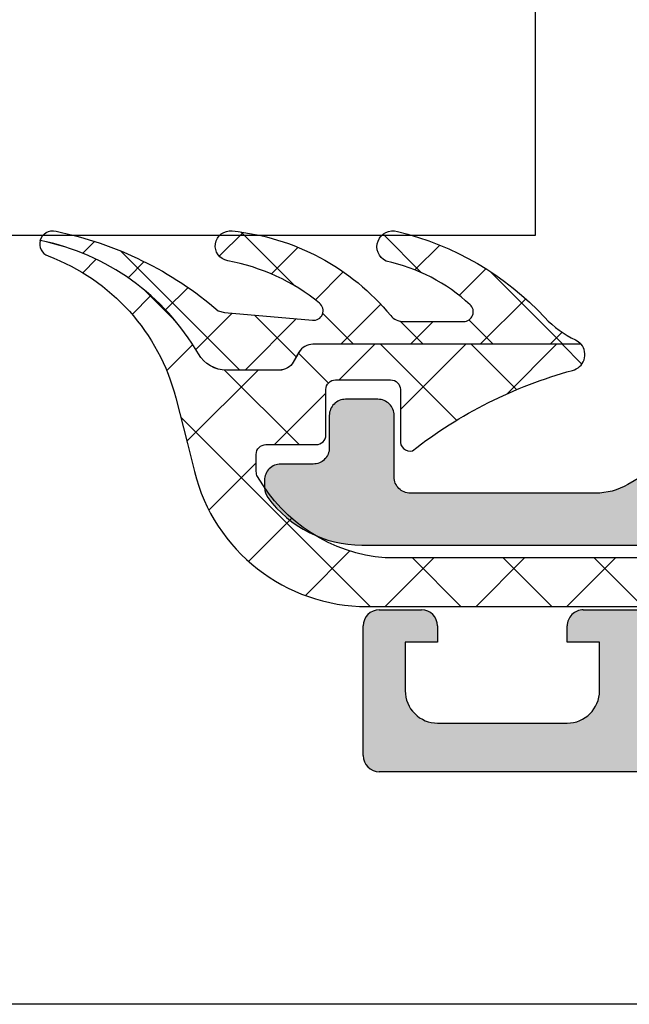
# Model space of a CAD drawing. Header units: millimetres. Extents: x 247761 to 294611, y 172579 to 236863.
# Tile 226 of 256: x 268639 to 268658, y 174620 to 174651. Entities that reach past the tile are written whole.
import ezdxf

# ---------------------------------------------------------------- set-up
doc = ezdxf.new("R2010")
doc.units = ezdxf.units.MM
doc.linetypes.add('ČÁRKOVANÁ', pattern=[19.049999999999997, 12.7, -6.35])
doc.layers.add('FASÁDA DETAILNÍ', color=4, linetype='Continuous')
doc.layers.add('NOVA', color=240, linetype='Continuous')

# ---------------------------------------------------------------- blocks, each defined once
blk = doc.blocks.new('A$C69D17D4D')
at = {"layer": 'FASÁDA DETAILNÍ'}
h = blk.add_hatch(color=256, dxfattribs=at)
edge = h.paths.add_edge_path()
edge.add_arc((-5994.489398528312, 1256.68200722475), 0.5000674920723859, 180.0077324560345, 269.9922675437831, ccw=False)
edge.add_line((-5994.989466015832, 1256.681939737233), (-5994.989466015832, 1260.681939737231))
edge.add_arc((-5994.489398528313, 1260.681872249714), 0.5000674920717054, 450.00773245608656, 539.9922675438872, ccw=False)
edge.add_line((-5994.489466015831, 1261.181939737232), (-5993.189417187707, 1261.181939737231))
edge.add_arc((-5993.189454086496, 1260.681902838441), 0.5000369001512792, 360.00422797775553, 449.99577202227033, ccw=False)
edge.add_line((-5992.689417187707, 1260.681939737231), (-5992.689417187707, 1260.181939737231))
edge.add_line((-5992.689417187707, 1260.181939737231), (-5993.689417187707, 1260.181939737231))
edge.add_line((-5993.689417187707, 1260.181939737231), (-5993.689417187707, 1258.681939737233))
edge.add_arc((-5992.689454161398, 1258.681902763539), 0.9999630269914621, 539.9978814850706, 630.0021185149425)
edge.add_line((-5992.689417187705, 1257.681939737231), (-5988.689417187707, 1257.681939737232))
edge.add_arc((-5988.689494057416, 1258.682016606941), 1.000076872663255, 270.0044039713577, 359.9955960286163)
edge.add_line((-5987.689417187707, 1258.681939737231), (-5987.689417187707, 1260.181939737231))
edge.add_line((-5987.689417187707, 1260.181939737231), (-5988.689417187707, 1260.181939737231))
edge.add_line((-5988.689417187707, 1260.181939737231), (-5988.689417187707, 1260.681939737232))
edge.add_arc((-5988.189474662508, 1260.681997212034), 0.4999425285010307, 89.9934131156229, 180.0065868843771, ccw=False)
edge.add_line((-5988.189417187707, 1261.181939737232), (-5985.389429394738, 1261.181939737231))
edge.add_arc((-5985.389429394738, 1260.68193973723), 0.5000000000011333, 360.0000000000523, 450.0000000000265, ccw=False)
edge.add_line((-5984.889429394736, 1260.681939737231), (-5984.889429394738, 1260.481939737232))
edge.add_arc((-5985.389429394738, 1260.481939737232), 0.5000000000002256, 269.99999999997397, 359.99999999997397, ccw=False)
edge.add_line((-5985.389429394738, 1259.981939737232), (-5985.889429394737, 1259.981939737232))
edge.add_arc((-5985.889394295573, 1259.481904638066), 0.500035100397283, 450.0040217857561, 539.9959782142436)
edge.add_line((-5986.389429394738, 1259.481939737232), (-5986.389429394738, 1258.681936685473))
edge.add_arc((-5985.889412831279, 1258.681953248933), 0.5000165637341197, 180.0018979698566, 269.9981020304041)
edge.add_line((-5985.889429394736, 1258.181936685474), (-5954.58943549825, 1258.181936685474))
edge.add_line((-5954.589435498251, 1258.181936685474), (-5948.550977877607, 1258.61433331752))
edge.add_arc((-5948.589433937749, 1259.613553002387), 0.9999594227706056, 272.2040028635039, 359.9999999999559)
edge.add_line((-5947.589474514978, 1259.613553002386), (-5947.589474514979, 1266.282005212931))
edge.add_arc((-5948.08947451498, 1266.282005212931), 0.5000000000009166, 360.0000000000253, 449.9999999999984)
edge.add_line((-5948.08947451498, 1266.782005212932), (-5948.989474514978, 1266.782005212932))
edge.add_arc((-5948.989474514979, 1267.282005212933), 0.5000000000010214, 180.0000000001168, 270.0000000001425, ccw=False)
edge.add_line((-5949.48947451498, 1267.282005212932), (-5949.48947451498, 1268.682006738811))
edge.add_arc((-5949.568310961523, 1268.949527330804), 0.278895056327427, 286.4198764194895, 361.1645893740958)
edge.add_line((-5949.289473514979, 1268.955195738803), (-5949.289473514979, 1269.408789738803))
edge.add_arc((-5949.568341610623, 1269.41445039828), 0.2789255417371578, 358.8371299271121, 433.5754054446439)
edge.add_line((-5949.48947451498, 1269.681993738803), (-5949.48947451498, 1271.562004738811))
edge.add_arc((-5949.189474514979, 1271.562004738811), 0.3000000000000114, 450.00000000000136, 540, ccw=False)
edge.add_line((-5949.189474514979, 1271.862004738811), (-5948.209500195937, 1271.862004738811))
edge.add_arc((-5948.209500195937, 1271.562004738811), 0.2999999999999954, 360.0000000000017, 450.00000000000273, ccw=False)
edge.add_line((-5947.909500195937, 1271.562004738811), (-5947.909500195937, 1268.802006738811))
edge.add_arc((-5947.789500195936, 1268.802006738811), 0.1200000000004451, 539.9999999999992, 630)
edge.add_line((-5947.789500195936, 1268.682006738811), (-5943.48947451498, 1268.682006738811))
edge.add_arc((-5943.48947451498, 1269.182006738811), 0.5000000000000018, 269.9999999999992, 359.9999999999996)
edge.add_line((-5942.98947451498, 1269.182006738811), (-5942.98947451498, 1269.88200673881))
edge.add_line((-5942.98947451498, 1269.88200673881), (-5944.370969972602, 1272.274827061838))
edge.add_arc((-5944.251354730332, 1272.343886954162), 0.1381197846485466, 89.99999999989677, 209.9999999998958, ccw=False)
edge.add_line((-5944.251354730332, 1272.482006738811), (-5940.48947451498, 1272.48200673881))
edge.add_arc((-5940.48947451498, 1274.48200673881), 1.999999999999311, 270.0000000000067, 360.0000000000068)
edge.add_line((-5938.48947451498, 1274.48200673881), (-5938.48947451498, 1275.050002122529))
edge.add_arc((-5937.989474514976, 1275.050002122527), 0.5000000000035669, 505.5209282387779, 539.9999999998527, ccw=False)
edge.add_arc((-5934.279975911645, 1272.502528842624), 4.999999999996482, 455.34922800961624, 505.5209282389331, ccw=False)
edge.add_arc((-5934.727594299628, 1277.343880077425), 0.1381197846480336, 330.00000000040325, 457.70243749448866, ccw=False)
edge.add_line((-5934.607979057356, 1277.274820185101), (-5935.98947451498, 1274.881999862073))
edge.add_line((-5935.98947451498, 1274.881999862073), (-5935.98947451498, 1274.181999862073))
edge.add_arc((-5935.48947451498, 1274.181999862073), 0.5, 540, 630)
edge.add_line((-5935.48947451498, 1273.681999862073), (-5931.189448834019, 1273.681999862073))
edge.add_arc((-5931.189448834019, 1273.80199986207), 0.1199999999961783, 270, 359.9999999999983)
edge.add_line((-5931.069448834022, 1273.80199986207), (-5931.069448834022, 1276.56199786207))
edge.add_arc((-5930.769448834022, 1276.56199786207), 0.2999999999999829, 90, 180.0000000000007, ccw=False)
edge.add_line((-5930.769448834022, 1276.86199786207), (-5929.78947451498, 1276.86199786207))
edge.add_arc((-5929.78947451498, 1276.56199786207), 0.300000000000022, 360.00000000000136, 450, ccw=False)
edge.add_line((-5929.48947451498, 1276.56199786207), (-5929.48947451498, 1274.681986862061))
edge.add_arc((-5929.410607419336, 1274.414443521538), 0.2789255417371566, 466.424594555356, 541.1628700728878)
edge.add_line((-5929.68947551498, 1274.408782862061), (-5929.68947551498, 1273.955188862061))
edge.add_arc((-5929.410638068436, 1273.949520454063), 0.2788950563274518, 538.8354106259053, 613.5801235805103)
edge.add_line((-5929.48947451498, 1273.681999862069), (-5929.48947451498, 1270.681941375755))
edge.add_line((-5929.48947451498, 1270.681941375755), (-5930.189546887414, 1269.981838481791))
edge.add_line((-5930.189546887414, 1269.981838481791), (-5930.78955299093, 1269.98183848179))
edge.add_line((-5930.789552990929, 1269.98183848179), (-5930.789552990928, 1271.581844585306))
edge.add_arc((-5931.289562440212, 1271.581835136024), 0.5000094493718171, 360.0010827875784, 449.9989172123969)
edge.add_line((-5931.289552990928, 1272.081844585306), (-5931.684981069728, 1272.081844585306))
edge.add_arc((-5931.684981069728, 1271.581844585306), 0.5000000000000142, 450.0000000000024, 465.0000000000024)
edge.add_line((-5931.814390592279, 1272.064807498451), (-5933.248277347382, 1271.680598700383))
edge.add_arc((-5932.989458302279, 1270.714672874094), 1.000000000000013, 465.0000000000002, 540.0000000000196)
edge.add_line((-5933.989458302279, 1270.714672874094), (-5933.989458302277, 1264.981850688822))
edge.add_line((-5933.989458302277, 1264.981850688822), (-5930.789552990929, 1264.981850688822))
edge.add_line((-5930.789552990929, 1264.981850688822), (-5930.789552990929, 1265.781838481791))
edge.add_line((-5930.789552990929, 1265.781838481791), (-5930.189546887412, 1265.781838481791))
edge.add_line((-5930.189546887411, 1265.781838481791), (-5929.48956519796, 1264.569405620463))
edge.add_line((-5929.48956519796, 1264.569405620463), (-5929.48956519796, 1263.481850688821))
edge.add_line((-5929.48956519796, 1263.481850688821), (-5944.48947451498, 1263.481850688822))
edge.add_arc((-5944.48947451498, 1262.981850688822), 0.5000000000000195, 449.9999999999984, 540.0000000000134)
edge.add_line((-5944.98947451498, 1262.981850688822), (-5944.98947451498, 1257.181939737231))
edge.add_arc((-5945.989474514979, 1257.181939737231), 1, 270, 360.00000000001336, ccw=False)
edge.add_line((-5945.989474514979, 1256.181939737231), (-5994.489466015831, 1256.181939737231))
edge = h.paths.add_edge_path(flags=16)
edge.add_line((-5935.589458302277, 1265.781838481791), (-5935.589458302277, 1270.18183848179))
edge.add_arc((-5936.089458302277, 1270.18183848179), 0.5000000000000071, 360.0000000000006, 449.9999999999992)
edge.add_line((-5936.089458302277, 1270.68183848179), (-5940.489458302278, 1270.681838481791))
edge.add_arc((-5940.489458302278, 1270.181838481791), 0.4999999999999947, 449.9999999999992, 540.0000000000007)
edge.add_line((-5940.989458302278, 1270.181838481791), (-5940.989458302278, 1265.781838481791))
edge.add_arc((-5940.489458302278, 1265.781838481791), 0.5, 540, 630)
edge.add_line((-5940.489458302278, 1265.281838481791), (-5936.089458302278, 1265.281838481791))
edge.add_arc((-5936.089458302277, 1265.781838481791), 0.4999999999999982, 270, 360.0000000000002)
h = blk.add_hatch(dxfattribs=at)
h.set_pattern_fill('ANSI37', color=256, scale=0.48, angle=90, style=0)
h.set_pattern_definition([(135, (0, 0), (-1.077630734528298, -1.077630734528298), []), (225, (0, 0), (1.077630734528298, -1.077630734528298), [])])
edge = h.paths.add_edge_path()
edge.add_arc((-5993.750579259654, 1270.582939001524), 0.499999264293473, 219.4073371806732, 269.9999342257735)
edge.add_line((-5993.750579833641, 1270.082939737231), (-5991.888482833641, 1270.082939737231))
edge.add_arc((-5991.888483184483, 1270.382939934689), 0.3000001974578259, 270.0000670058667, 407.3578430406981)
edge.add_arc((-5995.455897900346, 1266.509144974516), 5.566188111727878, 47.35773889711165, 77.80896735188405)
edge.add_arc((-5994.0726039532, 1272.393221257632), 0.4897187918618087, 72.98602770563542, 244.8827571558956, ccw=False)
edge.add_arc((-5996.018495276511, 1264.053463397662), 9.05242085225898, 42.79332113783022, 76.65656128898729, ccw=False)
edge.add_arc((-5987.174318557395, 1272.241343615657), 2.999999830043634, 222.7932868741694, 245.2450969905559)
edge.add_arc((-5988.640100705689, 1269.062537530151), 0.5004751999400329, 39.8064341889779, 65.24482424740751, ccw=False)
edge.add_line((-5988.255629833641, 1269.382939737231), (-5996.538908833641, 1269.382939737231))
edge.add_arc((-5996.538908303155, 1268.882940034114), 0.4999997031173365, 90.00006078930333, 150.0000196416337)
edge.add_line((-5996.971920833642, 1269.132939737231), (-5997.145126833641, 1268.832939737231))
edge.add_arc((-5997.578139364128, 1269.082939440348), 0.4999997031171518, 270.00006078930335, 330.0000196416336, ccw=False)
edge.add_line((-5997.578138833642, 1268.582939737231), (-5999.207486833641, 1268.582939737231))
edge.add_arc((-5999.207487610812, 1269.582939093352), 0.9999993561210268, 210.0503388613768, 270.0000445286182, ccw=False)
edge.add_arc((-6006.391868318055, 1265.426612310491), 7.30002344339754, 30.05035458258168, 78.71444631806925)
edge.add_arc((-6004.576635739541, 1272.482949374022), 0.3999910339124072, 74.99872339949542, 165.1470491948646, ccw=False)
edge.add_arc((-6006.703356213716, 1261.963445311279), 11.1315718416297, 49.41303872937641, 78.44234221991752, ccw=False)
edge.add_line((-5999.461139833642, 1270.416976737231), (-5999.268922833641, 1270.359275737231))
edge.add_line((-5999.268922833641, 1270.359275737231), (-5996.551715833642, 1270.121437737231))
edge.add_arc((-5996.525556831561, 1270.420295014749), 0.2999999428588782, 264.9976449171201, 410.9690488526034)
edge.add_arc((-6000.319728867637, 1265.740068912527), 6.324969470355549, 50.96896669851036, 79.52002920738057)
edge.add_arc((-5999.090851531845, 1272.41790473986), 0.4650353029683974, 82.47186289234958, 260.2920262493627, ccw=False)
edge.add_arc((-5999.740350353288, 1265.661572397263), 7.252239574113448, 39.40751088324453, 84.3783283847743, ccw=False)
h = blk.add_hatch(dxfattribs=at)
h.set_pattern_fill('ANSI37', color=256, scale=0.625, angle=90, style=0)
h.set_pattern_definition([(135, (0, 0), (-1.403165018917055, -1.403165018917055), []), (225, (0, 0), (1.403165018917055, -1.403165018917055), [])])
edge = h.paths.add_edge_path()
edge.add_ellipse((-5993.876381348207, 1267.802501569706), major_axis=(-5.039467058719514, 0), ratio=1, start_angle=29.791784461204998, end_angle=85.03553873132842, ccw=False)
edge.add_ellipse((-5997.989465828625, 1265.447701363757), major_axis=(-0.3000000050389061, 0), ratio=1, start_angle=0.0006926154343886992, end_angle=29.792172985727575, ccw=False)
edge.add_line((-5998.289465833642, 1265.447697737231), (-5998.289468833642, 1265.981981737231))
edge.add_ellipse((-5997.989469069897, 1265.981982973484), major_axis=(-0.2999997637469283, 0), ratio=1, start_angle=-90.00004512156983, end_angle=0.00023610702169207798, ccw=False)
edge.add_line((-5997.989468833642, 1266.281982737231), (-5996.439471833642, 1266.281982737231))
edge.add_ellipse((-5996.439479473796, 1266.581993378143), major_axis=(-0.3000106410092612, 0), ratio=1, start_angle=90.00145911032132, end_angle=179.9956760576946)
edge.add_line((-5996.139468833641, 1266.581970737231), (-5996.139457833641, 1267.981952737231))
edge.add_ellipse((-5995.839467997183, 1267.981949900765), major_axis=(-0.2999898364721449, 0), ratio=1, start_angle=270.0003507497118, end_angle=359.999458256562, ccw=False)
edge.add_line((-5995.839469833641, 1268.281939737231), (-5994.139457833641, 1268.281939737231))
edge.add_ellipse((-5994.139464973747, 1267.981929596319), major_axis=(-0.300010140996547, 0), ratio=1, start_angle=180.0044194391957, end_angle=269.9986363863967, ccw=False)
edge.add_line((-5993.839454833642, 1267.981952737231), (-5993.839465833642, 1266.418121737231))
edge.add_ellipse((-5993.538306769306, 1266.385264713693), major_axis=(-0.3029461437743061, 0), ratio=1, start_angle=-6.226450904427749, end_angle=103.4835773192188)
edge.add_ellipse((-5984.833383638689, 1255.069300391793), major_axis=(-14.00076634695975, 0), ratio=1, start_angle=285.3017322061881, end_angle=308.07562007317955, ccw=False)
edge.add_ellipse((-5988.640097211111, 1269.061538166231), major_axis=(-0.500472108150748, 0), ratio=1, start_angle=102.9176085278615, end_angle=219.8066343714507)
edge.add_line((-5988.255629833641, 1269.381939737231), (-5996.538908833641, 1269.381939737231))
edge.add_ellipse((-5996.538908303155, 1268.881940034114), major_axis=(-0.4999997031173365, 0), ratio=1, start_angle=270.0000607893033, end_angle=330.0000196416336)
edge.add_line((-5996.971920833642, 1269.131939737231), (-5997.145126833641, 1268.831939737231))
edge.add_ellipse((-5997.578139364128, 1269.081939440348), major_axis=(-0.4999997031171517, 0), ratio=1, start_angle=90.00006078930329, end_angle=150.0000196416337, ccw=False)
edge.add_line((-5997.578138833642, 1268.581939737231), (-5999.207486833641, 1268.581939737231))
edge.add_ellipse((-5999.207487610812, 1269.581939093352), major_axis=(-0.9999993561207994, 0), ratio=1, start_angle=30.050338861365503, end_angle=90.00004452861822, ccw=False)
edge.add_ellipse((-6006.391868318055, 1265.425612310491), major_axis=(-7.30002344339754, 0), ratio=1, start_angle=210.0503545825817, end_angle=258.7144463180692)
edge.add_ellipse((-6004.576636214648, 1272.481949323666), major_axis=(-0.3999905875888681, 0), ratio=1, start_angle=-14.85297522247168, end_angle=69.49817055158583)
edge.add_ellipse((-6006.950703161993, 1266.132851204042), major_axis=(-6.378448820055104, 0), ratio=1, start_angle=194.4525977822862, end_angle=249.4981254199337, ccw=False)
edge.add_line((-6000.774103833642, 1267.724777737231), (-6000.410516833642, 1266.314070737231))
edge.add_line((-6000.410516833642, 1266.314070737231), (-6000.200403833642, 1265.451369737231))
edge.add_ellipse((-5994.863781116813, 1266.781934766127), major_axis=(-5.49999502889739, 0), ratio=1, start_angle=13.99995496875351, end_angle=90.00003420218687)
edge.add_line((-5994.863777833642, 1261.281939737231), (-5982.445749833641, 1261.281939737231))
edge.add_line((-5982.445749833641, 1261.281939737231), (-5981.082692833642, 1261.569558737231))
edge.add_ellipse((-5980.979460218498, 1261.080332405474), major_axis=(-0.4999993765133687, 0), ratio=1, start_angle=220.2837515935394, end_angle=281.9153007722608, ccw=False)
edge.add_line((-5980.598034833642, 1261.403618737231), (-5979.024423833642, 1259.547010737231))
edge.add_ellipse((-5978.452284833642, 1260.031940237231), major_axis=(-0.7499997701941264, 0), ratio=1, start_angle=40.28370615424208, end_angle=220.2837061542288)
edge.add_line((-5977.880145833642, 1260.516869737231), (-5979.839431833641, 1262.828513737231))
edge.add_ellipse((-5980.602283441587, 1262.181941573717), major_axis=(-0.999999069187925, 0), ratio=1, start_angle=220.2836986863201, end_angle=281.915247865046)
edge.add_line((-5980.808747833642, 1263.160394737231), (-5982.602284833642, 1262.781939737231))
edge.add_line((-5982.602284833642, 1262.781939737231), (-5994.312485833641, 1262.781939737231))
h = blk.add_hatch(color=256, dxfattribs=at)
edge = h.paths.add_edge_path()
edge.add_line((-5980.489465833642, 1265.581939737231), (-5980.862670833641, 1265.881939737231))
edge.add_line((-5980.862670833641, 1265.881939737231), (-5984.835875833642, 1265.881939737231))
edge.add_ellipse((-5984.835874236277, 1263.881932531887), major_axis=(-2.000007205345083, 0), ratio=1, start_angle=270.0000457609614, end_angle=299.9999336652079)
edge.add_line((-5985.835875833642, 1265.613990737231), (-5986.812927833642, 1265.049888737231))
edge.add_ellipse((-5987.812929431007, 1266.781946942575), major_axis=(-2.000007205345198, 0), ratio=1, start_angle=90.00004576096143, end_angle=119.99993366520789, ccw=False)
edge.add_line((-5987.812927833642, 1264.781939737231), (-5993.532761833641, 1264.781939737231))
edge.add_ellipse((-5993.532762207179, 1265.281939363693), major_axis=(-0.49999962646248, 0), ratio=1, start_angle=-4.280429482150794e-05, end_angle=90.00004280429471, ccw=False)
edge.add_line((-5994.032761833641, 1265.281939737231), (-5994.032761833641, 1267.181939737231))
edge.add_ellipse((-5994.532503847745, 1267.182197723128), major_axis=(-0.4997420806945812, 0), ratio=1, start_angle=179.9704217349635, end_angle=270.0295782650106)
edge.add_line((-5994.532761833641, 1267.681939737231), (-5995.532761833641, 1267.681939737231))
edge.add_ellipse((-5995.533019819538, 1267.182197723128), major_axis=(-0.4997420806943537, 0), ratio=1, start_angle=-90.02957826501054, end_angle=0.02957826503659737)
edge.add_line((-5996.032761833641, 1267.181939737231), (-5996.032761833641, 1266.181939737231))
edge.add_ellipse((-5996.532501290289, 1266.181679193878), major_axis=(-0.4997395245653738, 0), ratio=1, start_angle=89.97012836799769, end_angle=180.0298716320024, ccw=False)
edge.add_line((-5996.532761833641, 1265.681939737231), (-5997.532761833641, 1265.681939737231))
edge.add_ellipse((-5997.533015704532, 1265.182191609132), major_axis=(-0.4997481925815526, 0), ratio=1, start_angle=-90.02910612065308, end_angle=0.02887693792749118)
edge.add_line((-5998.032763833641, 1265.181939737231), (-5998.032763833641, 1264.948908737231))
edge.add_ellipse((-5997.532764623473, 1264.94890825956), major_axis=(-0.4999992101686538, 0), ratio=1, start_angle=-5.473711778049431e-05, end_angle=36.24931299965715)
edge.add_ellipse((-5995.032761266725, 1266.781946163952), major_axis=(-3.600006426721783, 0), ratio=1, start_angle=36.24938608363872, end_angle=89.99995914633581)
edge.add_line((-5995.032763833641, 1263.181939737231), (-5985.089465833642, 1263.181939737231))
edge.add_ellipse((-5985.089465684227, 1263.381939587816), major_axis=(-0.1999998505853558, 0), ratio=1, start_angle=89.99995719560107, end_angle=180.0000428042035)
edge.add_line((-5984.889465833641, 1263.381939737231), (-5984.889465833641, 1264.099160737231))
edge.add_line((-5984.889465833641, 1264.099160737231), (-5985.030426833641, 1264.240059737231))
edge.add_ellipse((-5984.889465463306, 1264.381939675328), major_axis=(-0.2000000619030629, 0), ratio=1, start_angle=-89.9998939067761, end_angle=45.18607561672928, ccw=False)
edge.add_line((-5984.889465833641, 1264.581939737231), (-5982.989896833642, 1264.581939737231))
edge.add_line((-5982.989896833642, 1264.581939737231), (-5978.911248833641, 1264.896257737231))
edge.add_ellipse((-5978.989466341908, 1265.390102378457), major_axis=(-0.5000005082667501, 0), ratio=1, start_angle=99.00002276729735, end_angle=179.9999265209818)
edge.add_line((-5978.489465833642, 1265.390101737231), (-5978.489465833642, 1265.581939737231))
edge.add_ellipse((-5978.989465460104, 1265.581940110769), major_axis=(-0.49999962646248, 0), ratio=1, start_angle=179.9999571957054, end_angle=270.0000428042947)
edge.add_line((-5978.989465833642, 1266.081939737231), (-5979.089465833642, 1266.081939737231))
edge.add_ellipse((-5979.089465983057, 1265.881939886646), major_axis=(-0.1999998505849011, 0), ratio=1, start_angle=-90.00004280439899, end_angle=4.280433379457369e-05)
edge.add_line((-5979.289465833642, 1265.881939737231), (-5979.289465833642, 1265.581939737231))
edge.add_line((-5979.289465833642, 1265.581939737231), (-5980.489465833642, 1265.581939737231))
for p, q in [((-5994.489466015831, 1261.181939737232), (-5993.189417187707, 1261.181939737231)), ((-5988.189417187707, 1261.181939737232), (-5985.389429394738, 1261.181939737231)), ((-5994.989466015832, 1256.681939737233), (-5994.989466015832, 1260.681939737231)), ((-5992.689417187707, 1260.681939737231), (-5992.689417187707, 1260.181939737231)), ((-5988.689417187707, 1260.181939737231), (-5988.689417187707, 1260.681939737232)), ((-5992.689417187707, 1260.181939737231), (-5993.689417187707, 1260.181939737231)), ((-5993.689417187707, 1260.181939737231), (-5993.689417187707, 1258.681939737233)), ((-5987.689417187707, 1260.181939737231), (-5988.689417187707, 1260.181939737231)), ((-5987.689417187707, 1258.681939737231), (-5987.689417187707, 1260.181939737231)), ((-5992.689417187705, 1257.681939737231), (-5988.689417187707, 1257.681939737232)), ((-5945.989474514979, 1256.181939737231), (-5994.489466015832, 1256.181939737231))]:
    blk.add_line(p, q, dxfattribs=at)
at = {"layer": 'FASÁDA DETAILNÍ', "linetype": 'ČÁRKOVANÁ', "ltscale": 5}
blk.add_lwpolyline([(1650.999978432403, 1249.00002156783), (-24919.00002156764, 1249.000021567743), (-24919.00002156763, 24919.00002156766), (1650.999978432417, 24919.00002156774)], close=True, dxfattribs=at)
at = {"layer": 'FASÁDA DETAILNÍ'}
blk.add_lwpolyline([(-6377.354742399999, 1272.74602788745), (-5989.663965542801, 1272.74602788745), (-5989.663965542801, 1316.74602788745), (-6377.354742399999, 1316.74602788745), (-6458.325621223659, 1316.74602788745), (-6458.325621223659, 1272.74602788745)], close=True, dxfattribs=at)
blk.add_lwpolyline([(-5994.136904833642, 1270.265524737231, 0.224409), (-5993.750579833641, 1270.082939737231), (-5991.888482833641, 1270.082939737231), (-5991.888482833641, 1270.082939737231, 0.683163), (-5991.685257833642, 1270.603619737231, 0.133656), (-5994.280475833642, 1271.949809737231, -0.931673), (-5993.929309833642, 1272.861506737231, -0.148841), (-5989.375746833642, 1270.203277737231, 0.0982791), (-5988.430530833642, 1269.517021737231, -0.111454), (-5988.255629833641, 1269.382939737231), (-5996.538908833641, 1269.382939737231), (-5996.538908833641, 1269.382939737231, 0.267949), (-5996.971920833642, 1269.132939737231), (-5997.145126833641, 1268.832939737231), (-5997.145126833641, 1268.832939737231, -0.267949), (-5997.578138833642, 1268.582939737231), (-5999.207486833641, 1268.582939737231), (-5999.207486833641, 1268.582939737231, -0.267714), (-6000.073072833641, 1269.082178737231, 0.215587), (-6004.963261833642, 1272.585482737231, -0.414972), (-6004.473101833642, 1272.869308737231, -0.127346), (-5999.461139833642, 1270.416976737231), (-5999.268922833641, 1270.359275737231), (-5996.551715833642, 1270.121437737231), (-5996.551715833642, 1270.121437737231, 0.739768), (-5996.336634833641, 1270.653336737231, 0.125226), (-5999.169268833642, 1271.959528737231, -0.981156), (-5999.029925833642, 1272.878931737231, -0.19878), (-5994.136904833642, 1270.265524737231)], format="xyb", close=True, dxfattribs=at)
at = {"layer": 'FASÁDA DETAILNÍ', "extrusion": (0, 0, -1)}
for points in [[(5982.602284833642, 1262.781939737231), (5994.312485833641, 1262.781939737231), (5994.312485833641, 1262.781939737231, 0.245826), (5998.249815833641, 1265.298644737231, 0.130727), (5998.289465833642, 1265.447697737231), (5998.289468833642, 1265.981981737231), (5998.289468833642, 1265.981981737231, 0.414215), (5997.989468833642, 1266.281982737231), (5996.439471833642, 1266.281982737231), (5996.439471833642, 1266.281982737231, -0.414184), (5996.139468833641, 1266.581970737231), (5996.139457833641, 1267.981952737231), (5996.139457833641, 1267.981952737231, 0.414209), (5995.839469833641, 1268.281939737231), (5994.139457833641, 1268.281939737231), (5994.139457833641, 1268.281939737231, 0.414184), (5993.839454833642, 1267.981952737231), (5993.839465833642, 1266.418121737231), (5993.839465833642, 1266.418121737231, -0.51896), (5993.467669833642, 1266.090668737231, 0.0996982), (5988.528216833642, 1268.573731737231, -0.559391), (5988.255629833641, 1269.381939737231), (5996.538908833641, 1269.381939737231), (5996.538908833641, 1269.381939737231, -0.267949), (5996.971920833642, 1269.131939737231), (5997.145126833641, 1268.831939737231), (5997.145126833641, 1268.831939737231, 0.267949), (5997.578138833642, 1268.581939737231), (5999.207486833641, 1268.581939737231), (5999.207486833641, 1268.581939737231, 0.267714), (6000.073072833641, 1269.081178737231, -0.215587), (6004.963261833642, 1272.584482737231, -0.385623), (6004.716727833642, 1272.107293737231, 0.244909), (6000.774103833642, 1267.724777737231), (6000.410516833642, 1266.314070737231), (6000.200403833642, 1265.451369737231), (6000.200403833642, 1265.451369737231, -0.344328), (5994.863777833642, 1261.281939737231), (5982.445749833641, 1261.281939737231)], [(5985.835875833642, 1265.613990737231), (5986.812927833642, 1265.049888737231), (5986.812927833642, 1265.049888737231, 0.131652), (5987.812927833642, 1264.781939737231), (5993.532761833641, 1264.781939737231), (5993.532761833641, 1264.781939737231, 0.414214), (5994.032761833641, 1265.281939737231), (5994.032761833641, 1267.181939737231), (5994.032761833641, 1267.181939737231, -0.414516), (5994.532761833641, 1267.681939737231), (5995.532761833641, 1267.681939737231), (5995.532761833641, 1267.681939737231, -0.414516), (5996.032761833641, 1267.181939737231), (5996.032761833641, 1266.181939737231), (5996.032761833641, 1266.181939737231, 0.414519), (5996.532761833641, 1265.681939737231), (5997.532761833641, 1265.681939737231), (5997.532761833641, 1265.681939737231, -0.41451), (5998.032763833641, 1265.181939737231), (5998.032763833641, 1264.948908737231), (5998.032763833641, 1264.948908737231, -0.1595), (5997.935989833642, 1264.653258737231, -0.238928), (5995.032763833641, 1263.181939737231), (5985.089465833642, 1263.181939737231)]]:
    blk.add_lwpolyline(points, format="xyb", dxfattribs=at)
at = {"layer": 'FASÁDA DETAILNÍ'}
for centre, radius, start, end in [((-5994.489398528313, 1260.681872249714), 0.5000674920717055, 90.00773245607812, 179.9922675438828), ((-5993.189454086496, 1260.681902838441), 0.5000369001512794, 0.004227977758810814, 89.99577202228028), ((-5988.189474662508, 1260.681997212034), 0.4999425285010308, 89.9934131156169, 180.0065868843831), ((-5992.689454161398, 1258.681902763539), 0.999963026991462, 179.9978814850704, 270.0021185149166), ((-5988.689494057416, 1258.682016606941), 1.000076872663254, 270.0044039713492, 359.9955960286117), ((-5994.489398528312, 1256.68200722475), 0.5000674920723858, 180.007732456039, 269.9922675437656)]:
    blk.add_arc(centre, radius, start, end, dxfattribs=at)

msp = doc.modelspace()

# ---------------------------------------------------------------- block references
at = {"layer": 'NOVA', "ltscale": 300}
msp.add_blockref('A$C69D17D4D', (274644.5174331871, 173371.2585875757), dxfattribs=at)

doc.saveas('drawing.dxf')
